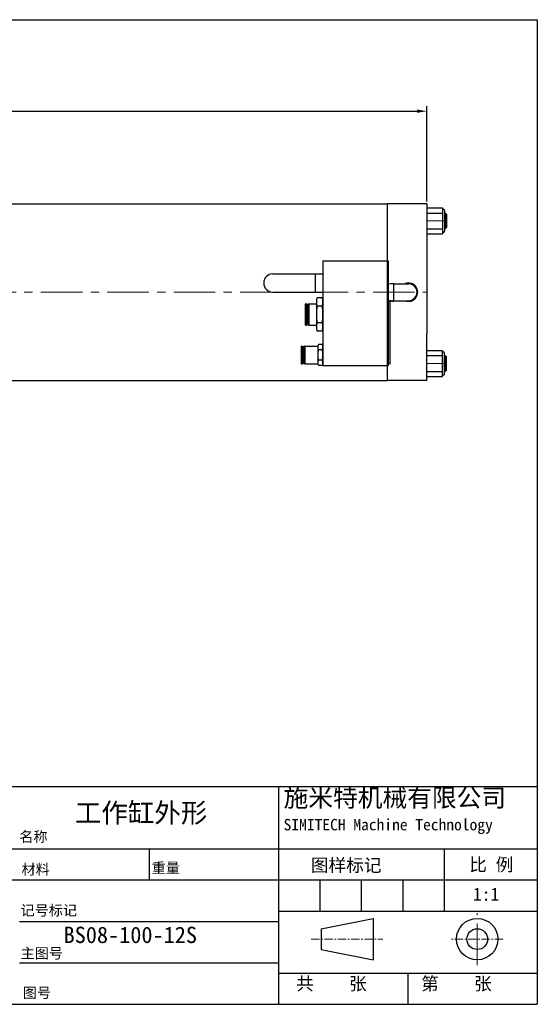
# Model space of a CAD drawing. Header units: millimetres. Extents: x 24247 to 25356, y 5741 to 6494.
# Tile 2 of 2: x 24960 to 25356, y 5741 to 6494. Entities that reach past the tile are written whole.
import ezdxf

# ---------------------------------------------------------------- set-up
doc = ezdxf.new("R2010")
doc.units = ezdxf.units.MM
doc.header["$MEASUREMENT"] = 0
doc.linetypes.add('CENTER', pattern=[50.8, 31.75, -6.35, 6.35, -6.35])
doc.layers.get('Defpoints').update_dxf_attribs({"lineweight": 25})
for name, color, linetype, lineweight in [('图层1', 7, 'Continuous', 25), ('图层2', 3, 'CENTER', 13), ('图层3', 2, 'Continuous', 13), ('图层4', 1, 'Continuous', 30), ('图层7', 4, 'Continuous', 13)]:
    doc.layers.add(name, color=color, linetype=linetype, lineweight=lineweight)
doc.dimstyles.new('ISO-25', dxfattribs={"dimscale": 2, "dimtxt": 2.5, "dimasz": 2.5, "dimexe": 1.25, "dimexo": 0.625, "dimtad": 1, "dimtxsty": 'Standard', "dimcen": 2.5, "dimadec": 0, "dimazin": 0, "dimtfac": 1, "dimtmove": 0, "dimatfit": 3, "dimfxl": 1, "dimarcsym": 0})

# ---------------------------------------------------------------- blocks, each defined once
blk = doc.blocks.new('*D2127')
at = {"layer": 'Defpoints', "color": 0}
for p in [(25271.55, 6423.7), (25271.55, 6352.91), (24477.55, 6340.41)]:
    blk.add_point(p, dxfattribs=at)
at = {"layer": '图层3', "color": 0, "lineweight": -2}
for p, q in [((24477.55, 6342.28), (24477.55, 6427.45)), ((25271.55, 6354.78), (25271.55, 6427.45)), ((24485.05, 6423.7), (25264.05, 6423.7))]:
    blk.add_line(p, q, dxfattribs=at)
at = {"layer": '图层3', "color": 0}
for points in [[(24485.05, 6424.95), (24485.05, 6422.45), (24477.55, 6423.7)], [(25264.05, 6422.45), (25264.05, 6424.95), (25271.55, 6423.7)]]:
    blk.add_solid(points, dxfattribs=at)
at = {"layer": '图层3', "color": 0, "insert": (24874.55, 6429.33), "char_height": 7.5, "attachment_point": 5}
blk.add_mtext('794', dxfattribs=at)

msp = doc.modelspace()

# ---------------------------------------------------------------- linework, layer by layer
at = {"layer": '图层1'}
for p, q in [((24846.546, 6352.906), (25241.546, 6352.906)), ((25241.546, 6217.906), (25241.546, 6352.906)), ((25271.546, 6352.906), (25241.546, 6352.906)), ((25271.546, 6352.906), (25271.546, 6253.506)), ((25271.546, 6349.906), (25283.546, 6349.906)), ((25271.546, 6345.906), (25283.546, 6345.906)), ((25283.546, 6349.906), (25283.546, 6329.906)), ((25284.046, 6348.906), (25284.046, 6348.906)), ((25285.046, 6347.906), (25285.046, 6331.906)), ((25285.046, 6345.906), (25285.546, 6345.906)), ((25285.546, 6345.906), (25285.546, 6333.906)), ((25285.546, 6345.906), (25286.546, 6344.906)), ((25286.546, 6344.906), (25286.546, 6334.906)), ((25271.546, 6333.906), (25283.546, 6333.906)), ((25271.546, 6329.906), (25283.546, 6329.906)), ((25284.046, 6330.906), (25284.046, 6330.906)), ((25285.046, 6333.906), (25285.546, 6333.906)), ((25286.546, 6334.906), (25285.546, 6333.906)), ((25192.046, 6309.406), (25192.046, 6229.406)), ((25192.046, 6309.406), (25242.046, 6309.406)), ((25242.046, 6309.406), (25242.046, 6229.406)), ((25153.737, 6299.406), (25192.046, 6299.406)), ((25186.046, 6299.406), (25186.046, 6285.406)), ((25242.046, 6291.906), (25246.046, 6292.406)), ((25246.046, 6292.406), (25246.046, 6278.406)), ((25246.046, 6291.906), (25257.546, 6291.906)), ((25153.737, 6285.406), (25192.046, 6285.406)), ((25178.846, 6276.556), (25178.546, 6276.256)), ((25178.546, 6276.256), (25178.546, 6260.556)), ((25178.846, 6276.556), (25178.846, 6260.256)), ((25178.846, 6276.556), (25179.746, 6276.556)), ((25179.746, 6276.556), (25179.746, 6260.256)), ((25179.746, 6276.556), (25180.046, 6276.256)), ((25180.046, 6276.256), (25180.046, 6260.556)), ((25180.046, 6275.406), (25181.046, 6275.406)), ((25181.346, 6276.556), (25181.046, 6276.256)), ((25181.046, 6276.256), (25181.046, 6260.556)), ((25181.346, 6276.556), (25187.046, 6276.556)), ((25181.346, 6276.556), (25181.346, 6260.256)), ((25187.046, 6277.933), (25187.046, 6258.879)), ((25191.546, 6281.108), (25187.546, 6281.108)), ((25192.046, 6277.933), (25192.046, 6258.879)), ((25242.046, 6278.906), (25246.046, 6278.406)), ((25243.546, 6230.406), (25243.546, 6278.718)), ((25246.046, 6278.906), (25257.546, 6278.906)), ((25191.546, 6274.757), (25187.546, 6274.757)), ((25178.846, 6260.256), (25178.546, 6260.556)), ((25178.846, 6260.256), (25179.746, 6260.256)), ((25180.046, 6260.556), (25179.746, 6260.256)), ((25180.046, 6261.406), (25181.046, 6261.406)), ((25181.046, 6260.556), (25181.346, 6260.256)), ((25181.346, 6260.256), (25187.046, 6260.256)), ((25191.546, 6262.055), (25187.546, 6262.055)), ((25191.546, 6255.704), (25187.546, 6255.704)), ((25271.546, 6217.906), (25271.546, 6253.506)), ((25191.546, 6245.489), (25188.546, 6245.489)), ((25175.71, 6244.206), (25175.31, 6243.806)), ((25175.31, 6243.806), (25175.31, 6231.006)), ((25175.71, 6244.206), (25175.71, 6230.606)), ((25175.71, 6244.206), (25176.41, 6244.206)), ((25176.41, 6244.206), (25176.41, 6230.606)), ((25176.41, 6244.206), (25176.81, 6243.806)), ((25176.81, 6243.806), (25176.81, 6231.006)), ((25176.81, 6242.906), (25177.81, 6242.906)), ((25178.21, 6244.206), (25177.81, 6243.806)), ((25177.81, 6243.806), (25177.81, 6231.006)), ((25178.21, 6244.206), (25188.11, 6244.206)), ((25178.21, 6244.206), (25178.21, 6230.606)), ((25188.046, 6243.487), (25188.046, 6231.324)), ((25191.546, 6241.447), (25188.546, 6241.447)), ((25271.546, 6240.906), (25283.546, 6240.906)), ((25283.546, 6220.906), (25283.546, 6240.906)), ((25284.046, 6239.906), (25284.046, 6239.906)), ((25285.046, 6222.906), (25285.046, 6238.906)), ((25175.71, 6230.606), (25175.31, 6231.006)), ((25175.71, 6230.606), (25176.41, 6230.606)), ((25176.81, 6231.006), (25176.41, 6230.606)), ((25176.81, 6231.906), (25177.81, 6231.906)), ((25178.21, 6230.606), (25177.81, 6231.006)), ((25178.21, 6230.606), (25188.11, 6230.606)), ((25191.546, 6233.364), (25188.546, 6233.364)), ((25271.546, 6236.906), (25283.546, 6236.906)), ((25285.046, 6236.906), (25285.546, 6236.906)), ((25285.546, 6224.906), (25285.546, 6236.906)), ((25286.546, 6235.906), (25285.546, 6236.906)), ((25286.546, 6225.906), (25286.546, 6235.906)), ((25191.546, 6229.323), (25188.546, 6229.323)), ((25192.046, 6229.406), (25242.046, 6229.406)), ((25271.546, 6224.906), (25283.546, 6224.906)), ((25285.046, 6224.906), (25285.546, 6224.906)), ((25285.546, 6224.906), (25286.546, 6225.906)), ((24846.546, 6217.906), (25241.546, 6217.906)), ((25271.546, 6217.906), (25241.546, 6217.906)), ((25271.546, 6220.906), (25283.546, 6220.906)), ((25284.046, 6221.906), (25284.046, 6221.906)), ((25158.031, 5907.548), (25158.031, 5741.228)), ((24603.631, 5860.028), (25356.031, 5860.028)), ((25059.031, 5860.028), (25059.031, 5836.268)), ((25284.751, 5860.028), (25284.751, 5812.508)), ((24603.631, 5836.268), (25356.031, 5836.268)), ((25189.711, 5836.268), (25189.711, 5812.508)), ((25221.391, 5836.268), (25221.391, 5812.508)), ((25253.071, 5836.268), (25253.071, 5812.508)), ((25158.031, 5812.508), (25356.031, 5812.508)), ((24960.031, 5804.588), (25158.031, 5804.588)), ((25190.778, 5798.95), (25230.378, 5806.87)), ((25230.378, 5806.87), (25230.378, 5775.19)), ((25190.778, 5798.95), (25190.778, 5783.11)), ((25190.778, 5783.11), (25230.378, 5775.19)), ((24960.031, 5772.908), (25158.031, 5772.908)), ((25158.031, 5764.988), (25356.031, 5764.988)), ((25257.031, 5764.988), (25257.031, 5741.228))]:
    msp.add_line(p, q, dxfattribs=at)
for radius in [15.84, 7.92]:
    msp.add_circle((25310.076, 5791.03), radius, dxfattribs=at)
for centre, radius, start, end in [((25284.046, 6349.406), 0.5, 180, 270), ((25284.046, 6347.906), 1, 0, 90), ((25284.046, 6330.406), 0.5, 90, 180), ((25284.046, 6331.906), 1, 270, 0), ((25153.737, 6292.406), 7, 90, 270), ((25257.546, 6285.406), 7, 248.213211, 111.786789), ((25257.546, 6285.406), 6.5, 270, 90), ((25197.38, 6277.932), 10.333, 162.103449, 197.896551), ((25181.713, 6277.932), 10.333, 342.103449, 17.896551), ((25227.63, 6268.406), 40.583, 170.996825, 189.003175), ((25151.463, 6268.406), 40.583, 350.996825, 9.003175), ((25197.38, 6258.88), 10.333, 162.103449, 197.896551), ((25181.713, 6258.88), 10.333, 342.103449, 17.896551), ((25192.379, 6243.468), 4.333, 152.201937, 207.798063), ((25187.714, 6243.468), 4.333, 332.201937, 27.798063), ((25204.63, 6237.406), 16.583, 165.894646, 194.105354), ((25175.463, 6237.406), 16.583, 345.894646, 14.105354), ((25284.046, 6240.406), 0.5, 180, 270), ((25284.046, 6238.906), 1, 0, 90), ((25192.379, 6231.344), 4.333, 152.201937, 207.798063), ((25187.714, 6231.344), 4.333, 332.201937, 27.798063), ((25284.046, 6222.906), 1, 270, 0), ((25284.046, 6221.406), 0.5, 90, 180)]:
    msp.add_arc(centre, radius, start, end, dxfattribs=at)
at = {"layer": '图层2'}
for p, q in [((25241.331, 6339.906), (25241.546, 6339.906)), ((25271.546, 6339.906), (25286.546, 6339.906)), ((24417.546, 6285.406), (25271.546, 6285.406)), ((25241.331, 6230.906), (25243.546, 6230.906)), ((25271.546, 6230.906), (25286.546, 6230.906)), ((25310.076, 5771.23), (25310.076, 5810.83))]:
    msp.add_line(p, q, dxfattribs=at)
at = {"layer": '图层2', "ltscale": 0.2}
for p, q in [((25183.154, 5791.03), (25237.916, 5791.03)), ((25329.876, 5791.03), (25290.276, 5791.03))]:
    msp.add_line(p, q, dxfattribs=at)
at = {"layer": '图层4'}
for p, q in [((24247.231, 6493.628), (25356.031, 6493.628)), ((25356.031, 6493.628), (25356.031, 5741.228)), ((24603.631, 5907.548), (25356.031, 5907.548)), ((24247.231, 5741.228), (25356.031, 5741.228)), ((24603.631, 5741.228), (25356.031, 5741.228))]:
    msp.add_line(p, q, dxfattribs=at)
at = {"layer": '图层7'}
for p, q in [((25286.546, 6344.906), (25285.046, 6344.906)), ((25286.546, 6334.906), (25285.046, 6334.906)), ((25242.108, 6291.41), (25246.046, 6291.902)), ((25242.046, 6279.41), (25246.046, 6278.91)), ((25286.546, 6235.906), (25285.046, 6235.906)), ((25286.546, 6225.906), (25285.046, 6225.906))]:
    msp.add_line(p, q, dxfattribs=at)

# ---------------------------------------------------------------- texts
at = {"layer": '图层3', "attachment_point": 1}
for s, insert, char_height, width in [('{\\fSimSun|b0|i0|c134|p2;施米特机械有限公司\\P\\H0.6286x;SIMITECH Machine Technology}', (25161.964, 5905.979), 13.86, 205.85411), ('BS08-100-12S', (24993.696, 5800.534), 12.5, 108.21654)]:
    msp.add_mtext(s, dxfattribs=dict(at, insert=insert, char_height=char_height, width=width))
for s, insert, char_height in [('{\\fSimSun|b0|i0|c134|p54;\\C2;工作缸外形}', (25002.324, 5895.004), 14.85), ('{\\f宋体|b0|i0|c134|p54;名称}', (24959.817, 5873.256), 7.92), ('{\\f宋体|b0|i0|c134|p54;图样标记}', (25182.819, 5852.465), 9.9), ('{\\f宋体|b0|i0|c134|p54;比 例}', (25303.974, 5852.919), 9.9), ('{\\f宋体|b0|i0|c134|p54;材料}', (24961.489, 5848.341), 7.92), ('{\\f宋体|b0|i0|c134|p54;重量}', (25061.046, 5849.454), 7.92), ('{\\f宋体|b0|i0|c134|p54;1:1}', (25306.747, 5830.265), 9.9), ('{\\f宋体|b0|i0|c134|p54;记号标记}', (24960.767, 5816.964), 7.92), ('{\\f宋体|b0|i0|c134|p54;主图号}', (24960.767, 5784.186), 7.92), ('{\\f宋体|b0|i0|c134|p54;第    张}', (25267.182, 5761.974), 9.9), ('{\\f宋体|b0|i0|c134|p54;共    张}', (25171.595, 5761.974), 9.9), ('{\\f宋体|b0|i0|c134|p54;图号}', (24962.516, 5753.96), 7.92)]:
    msp.add_mtext(s, dxfattribs=dict(at, insert=insert, char_height=char_height))

# ---------------------------------------------------------------- dimensions: what is measured, and where the dimension line sits
at = {"layer": '图层3'}
dim = msp.add_linear_dim(base=(25271.546, 6423.703), p1=(24477.546, 6340.406), p2=(25271.546, 6352.906), dimstyle='ISO-25', override={"dimscale": 3, "dimdsep": 46, "dimpost": ''}, dxfattribs=at)
dim.commit()
dim.dimension.update_dxf_attribs({"geometry": '*D2127', "text_midpoint": (24874.546, 6429.328)})

doc.saveas('drawing.dxf')
